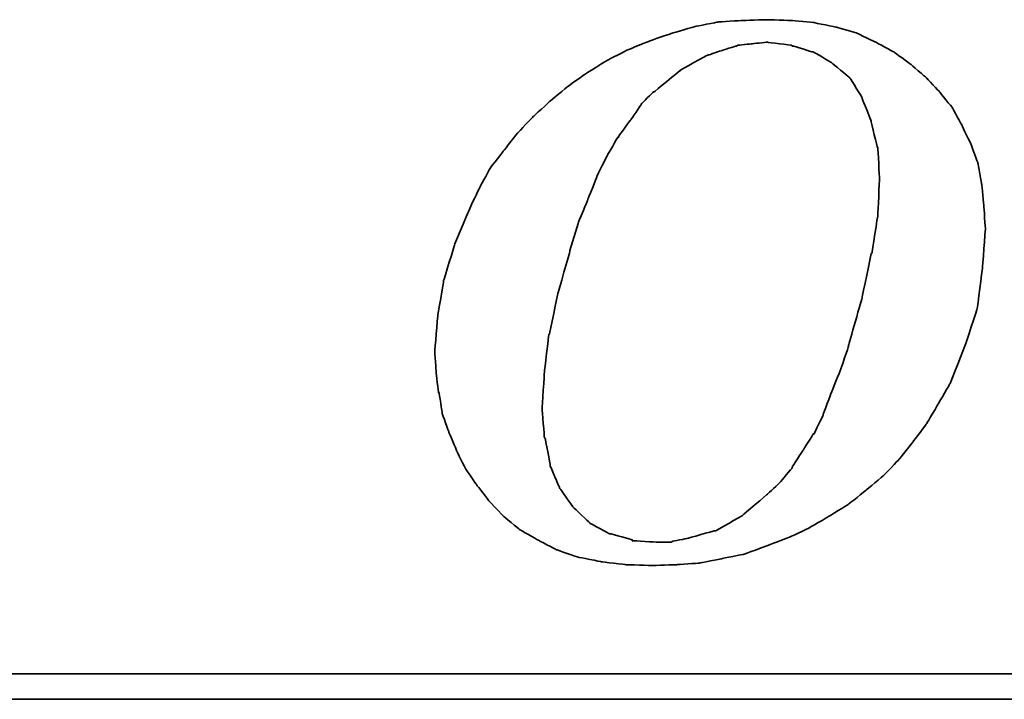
# Model space of a CAD drawing. Header units: millimetres. Extents: x 292 to 530, y -432 to -356.
# Tile 34 of 52: x 465.89 to 468.76, y -409.1 to -407.12. Entities that reach past the tile are written whole.
import ezdxf

# ---------------------------------------------------------------- set-up
doc = ezdxf.new("R2010")
doc.units = ezdxf.units.MM
doc.header["$LTSCALE"] = 0.1
doc.layers.add('DIM', color=4, linetype='CONTINUOUS')
doc.layers.add('layer 1', color=7, linetype='CONTINUOUS')

# ---------------------------------------------------------------- blocks, each defined once
blk = doc.blocks.new('TBI MOTION logo(完整正式版)')
at = {"layer": 'layer 1', "color": 22, "lineweight": 35}
for points, knots in [([(-11.34375, -6.98375), (-11.34375, -6.98375), (-10.91375, -7.43875), (-10.91375, -7.43875), (-10.91375, -7.43875), (-10.91375, -7.43875), (-10.38625, -7.87125), (-10.38625, -7.87125), (-10.38625, -7.87125), (-10.38625, -7.87125), (-9.81125, -8.20375), (-9.81125, -8.20375), (-9.81125, -8.20375), (-9.81125, -8.20375), (-9.21125, -8.51875), (-9.21125, -8.51875), (-9.21125, -8.51875), (-9.21125, -8.51875), (-8.51625, -8.75875), (-8.51625, -8.75875), (-8.51625, -8.75875), (-8.51625, -8.75875), (-7.77125, -8.90375), (-7.77125, -8.90375), (-7.77125, -8.90375), (-7.77125, -8.90375), (-6.97875, -8.99875), (-6.97875, -8.99875), (-6.97875, -8.99875), (-6.97875, -8.99875), (-6.14125, -9.02375), (-6.14125, -9.02375), (-6.14125, -9.02375), (-6.14125, -9.02375), (-5.37125, -8.99875), (-5.37125, -8.99875), (-5.37125, -8.99875), (-5.37125, -8.99875), (-4.65375, -8.94875), (-4.65375, -8.94875), (-4.65375, -8.94875), (-4.65375, -8.94875), (-3.93375, -8.80625), (-3.93375, -8.80625), (-3.93375, -8.80625), (-3.93375, -8.80625), (-3.21375, -8.66375), (-3.21375, -8.66375), (-3.21375, -8.66375), (-3.21375, -8.66375), (-2.49375, -8.39875), (-2.49375, -8.39875), (-2.49375, -8.39875), (-2.49375, -8.39875), (-1.79875, -8.13375), (-1.79875, -8.13375), (-1.79875, -8.13375), (-1.79875, -8.13375), (-1.17375, -7.84375), (-1.17375, -7.84375), (-1.17375, -7.84375), (-1.17375, -7.84375), (-0.52375, -7.46375), (-0.52375, -7.46375), (-0.52375, -7.46375), (-0.52375, -7.46375), (0.10124, -7.07875), (0.10124, -7.07875), (0.10124, -7.07875), (0.10124, -7.07875), (0.67625, -6.62375), (0.67625, -6.62375), (0.67625, -6.62375), (0.67625, -6.62375), (1.24874, -6.14375), (1.24874, -6.14375), (1.24874, -6.14375), (1.24874, -6.14375), (1.72874, -5.64125), (1.72874, -5.64125), (1.72874, -5.64125), (1.72874, -5.64125), (2.18624, -5.06375), (2.18624, -5.06375), (2.18624, -5.06375), (2.18624, -5.06375), (2.61625, -4.48874), (2.61625, -4.48874), (2.61625, -4.48874), (2.61625, -4.48874), (3.00125, -3.83874), (3.00125, -3.83874), (3.00125, -3.83874), (3.00125, -3.83874), (3.36124, -3.21374), (3.36124, -3.21374), (3.36124, -3.21374), (3.36124, -3.21374), (3.84374, -1.99125), (3.84374, -1.99125), (3.84374, -1.99125), (3.84374, -1.99125), (4.22625, -0.81875), (4.22625, -0.81875), (4.22625, -0.81875), (4.22625, -0.81875), (4.39125, 0.45624), (4.39125, 0.45624), (4.39125, 0.45624), (4.39125, 0.45624), (4.48874, 1.70124), (4.48874, 1.70124), (4.48874, 1.70124), (4.48874, 1.70124), (4.43874, 2.44625), (4.43874, 2.44625), (4.43874, 2.44625), (4.43874, 2.44625), (4.36874, 3.14125), (4.36874, 3.14125), (4.36874, 3.14125), (4.36874, 3.14125), (4.25125, 3.81125), (4.25125, 3.81125), (4.25125, 3.81125), (4.25125, 3.81125), (4.03124, 4.41125), (4.03124, 4.41125), (4.03124, 4.41125), (4.03124, 4.41125), (3.74374, 5.01125), (3.74374, 5.01125), (3.74374, 5.01125), (3.74374, 5.01125), (3.43124, 5.58875), (3.43124, 5.58875), (3.43124, 5.58875), (3.43124, 5.58875), (3.02625, 6.09125), (3.02625, 6.09125), (3.02625, 6.09125), (3.02625, 6.09125), (2.59374, 6.54875), (2.59374, 6.54875), (2.59374, 6.54875), (2.59374, 6.54875), (2.09124, 6.98125), (2.09124, 6.98125), (2.09124, 6.98125), (2.09124, 6.98125), (1.56124, 7.36625), (1.56124, 7.36625), (1.56124, 7.36625), (1.56124, 7.36625), (0.98624, 7.67625), (0.98624, 7.67625), (0.98624, 7.67625), (0.98624, 7.67625), (0.38624, 7.96375), (0.38624, 7.96375), (0.38624, 7.96375), (0.38624, 7.96375), (-0.25875, 8.15625), (-0.25875, 8.15625), (-0.25875, 8.15625), (-0.25875, 8.15625), (-0.98125, 8.30125), (-0.98125, 8.30125), (-0.98125, 8.30125), (-0.98125, 8.30125), (-1.70124, 8.37125), (-1.70124, 8.37125), (-1.70124, 8.37125), (-1.70124, 8.37125), (-2.49375, 8.39624), (-2.49375, 8.39624), (-2.49375, 8.39624), (-2.49375, 8.39624), (-3.28625, 8.37125), (-3.28625, 8.37125), (-3.28625, 8.37125), (-3.28625, 8.37125), (-4.05125, 8.32125), (-4.05125, 8.32125), (-4.05125, 8.32125), (-4.05125, 8.32125), (-4.77375, 8.18125), (-4.77375, 8.18125), (-4.77375, 8.18125), (-4.77375, 8.18125), (-5.51625, 7.96375), (-5.51625, 7.96375), (-5.51625, 7.96375), (-5.51625, 7.96375), (-6.21125, 7.72625), (-6.21125, 7.72625), (-6.21125, 7.72625), (-6.21125, 7.72625), (-6.92875, 7.43625), (-6.92875, 7.43625), (-6.92875, 7.43625), (-6.92875, 7.43625), (-7.57875, 7.10125), (-7.57875, 7.10125), (-7.57875, 7.10125), (-7.57875, 7.10125), (-8.24875, 6.69125), (-8.24875, 6.69125), (-8.24875, 6.69125), (-8.24875, 6.69125), (-8.84875, 6.26125), (-8.84875, 6.26125), (-8.84875, 6.26125), (-8.84875, 6.26125), (-9.42625, 5.78125), (-9.42625, 5.78125), (-9.42625, 5.78125), (-9.42625, 5.78125), (-9.95375, 5.30125), (-9.95375, 5.30125), (-9.95375, 5.30125), (-9.95375, 5.30125), (-10.43375, 4.79624), (-10.43375, 4.79624), (-10.43375, 4.79624), (-10.43375, 4.79624), (-10.88875, 4.22125), (-10.88875, 4.22125), (-10.88875, 4.22125), (-10.88875, 4.22125), (-11.29875, 3.69375), (-11.29875, 3.69375), (-11.29875, 3.69375), (-11.29875, 3.69375), (-11.63375, 3.09125), (-11.63375, 3.09125), (-11.63375, 3.09125), (-11.63375, 3.09125), (-11.91875, 2.49625), (-11.91875, 2.49625), (-11.91875, 2.49625), (-11.91875, 2.49625), (-12.44875, 1.24625), (-12.44875, 1.24625), (-12.44875, 1.24625), (-12.44875, 1.24625), (-12.80875, 0.06874), (-12.80875, 0.06874), (-12.80875, 0.06874), (-12.80875, 0.06874), (-12.99875, -1.07875), (-12.99875, -1.07875), (-12.99875, -1.07875), (-12.99875, -1.07875), (-13.09375, -2.18375), (-13.09375, -2.18375), (-13.09375, -2.18375), (-13.09375, -2.18375), (-13.04875, -2.85375), (-13.04875, -2.85375), (-13.04875, -2.85375), (-13.04875, -2.85375), (-12.97375, -3.50375), (-12.97375, -3.50375), (-12.97375, -3.50375), (-12.97375, -3.50375), (-12.95375, -3.50375), (-12.95375, -3.50375), (-12.95375, -3.50375), (-12.95375, -3.50375), (-12.85375, -4.17375), (-12.85375, -4.17375), (-12.85375, -4.17375), (-12.85375, -4.17375), (-12.63875, -4.77624), (-12.63875, -4.77624), (-12.63875, -4.77624), (-12.63875, -4.77624), (-12.39875, -5.35125), (-12.39875, -5.35125), (-12.39875, -5.35125), (-12.39875, -5.35125), (-12.11375, -5.92875), (-12.11375, -5.92875), (-12.11375, -5.92875), (-12.11375, -5.92875), (-11.75375, -6.45375), (-11.75375, -6.45375), (-11.75375, -6.45375), (-11.75375, -6.45375), (-11.34375, -6.98375), (-11.34375, -6.98375)], [0, 0, 0, 0, 0.01369863, 0.01369863, 0.01369863, 0.01369864, 0.02739726, 0.02739726, 0.02739726, 0.02739727, 0.04109589, 0.04109589, 0.04109589, 0.0410959, 0.05479452, 0.05479452, 0.05479452, 0.05479453, 0.06849315, 0.06849315, 0.06849315, 0.06849316, 0.08219178, 0.08219178, 0.08219178, 0.08219179, 0.09589041, 0.09589041, 0.09589041, 0.09589042, 0.10958904, 0.10958904, 0.10958904, 0.10958905, 0.12328767, 0.12328767, 0.12328767, 0.12328768, 0.1369863, 0.1369863, 0.1369863, 0.13698631, 0.15068493, 0.15068493, 0.15068493, 0.15068494, 0.16438356, 0.16438356, 0.16438356, 0.16438357, 0.17808219, 0.17808219, 0.17808219, 0.1780822, 0.19178082, 0.19178082, 0.19178082, 0.19178083, 0.20547945, 0.20547945, 0.20547945, 0.20547946, 0.21917808, 0.21917808, 0.21917808, 0.21917809, 0.23287671, 0.23287671, 0.23287671, 0.23287672, 0.24657534, 0.24657534, 0.24657534, 0.24657535, 0.26027397, 0.26027397, 0.26027397, 0.26027398, 0.2739726, 0.2739726, 0.2739726, 0.27397261, 0.28767123, 0.28767123, 0.28767123, 0.28767124, 0.30136986, 0.30136986, 0.30136986, 0.30136987, 0.31506849, 0.31506849, 0.31506849, 0.3150685, 0.32876712, 0.32876712, 0.32876712, 0.32876713, 0.34246575, 0.34246575, 0.34246575, 0.34246576, 0.35616438, 0.35616438, 0.35616438, 0.35616439, 0.36986301, 0.36986301, 0.36986301, 0.36986302, 0.38356164, 0.38356164, 0.38356164, 0.38356165, 0.39726027, 0.39726027, 0.39726027, 0.39726028, 0.4109589, 0.4109589, 0.4109589, 0.41095891, 0.42465753, 0.42465753, 0.42465753, 0.42465754, 0.43835616, 0.43835616, 0.43835616, 0.43835617, 0.45205479, 0.45205479, 0.45205479, 0.4520548, 0.46575342, 0.46575342, 0.46575342, 0.46575343, 0.47945205, 0.47945205, 0.47945205, 0.47945206, 0.49315068, 0.49315068, 0.49315068, 0.49315069, 0.50684932, 0.50684932, 0.50684932, 0.50684933, 0.52054795, 0.52054795, 0.52054795, 0.52054796, 0.53424658, 0.53424658, 0.53424658, 0.53424659, 0.54794521, 0.54794521, 0.54794521, 0.54794522, 0.56164384, 0.56164384, 0.56164384, 0.56164385, 0.57534247, 0.57534247, 0.57534247, 0.57534248, 0.5890411, 0.5890411, 0.5890411, 0.58904111, 0.60273973, 0.60273973, 0.60273973, 0.60273974, 0.61643836, 0.61643836, 0.61643836, 0.61643837, 0.63013699, 0.63013699, 0.63013699, 0.630137, 0.64383562, 0.64383562, 0.64383562, 0.64383563, 0.65753425, 0.65753425, 0.65753425, 0.65753426, 0.67123288, 0.67123288, 0.67123288, 0.67123289, 0.68493151, 0.68493151, 0.68493151, 0.68493152, 0.69863014, 0.69863014, 0.69863014, 0.69863015, 0.71232877, 0.71232877, 0.71232877, 0.71232878, 0.7260274, 0.7260274, 0.7260274, 0.72602741, 0.73972603, 0.73972603, 0.73972603, 0.73972604, 0.75342466, 0.75342466, 0.75342466, 0.75342467, 0.76712329, 0.76712329, 0.76712329, 0.7671233, 0.78082192, 0.78082192, 0.78082192, 0.78082193, 0.79452055, 0.79452055, 0.79452055, 0.79452056, 0.80821918, 0.80821918, 0.80821918, 0.80821919, 0.82191781, 0.82191781, 0.82191781, 0.82191782, 0.83561644, 0.83561644, 0.83561644, 0.83561645, 0.84931507, 0.84931507, 0.84931507, 0.84931508, 0.8630137, 0.8630137, 0.8630137, 0.86301371, 0.87671233, 0.87671233, 0.87671233, 0.87671234, 0.89041096, 0.89041096, 0.89041096, 0.89041097, 0.90410959, 0.90410959, 0.90410959, 0.9041096, 0.91780822, 0.91780822, 0.91780822, 0.91780823, 0.93150685, 0.93150685, 0.93150685, 0.93150686, 0.94520548, 0.94520548, 0.94520548, 0.94520549, 0.95890411, 0.95890411, 0.95890411, 0.95890412, 0.97260274, 0.97260274, 0.97260274, 0.97260275, 0.98630137, 0.98630137, 0.98630137, 0.98630138, 1, 1, 1, 1]), ([(-8.77875, 1.03124), (-8.77875, 1.03124), (-8.51625, 1.89625), (-8.51625, 1.89625), (-8.51625, 1.89625), (-8.51625, 1.89625), (-8.20375, 2.66375), (-8.20375, 2.66375), (-8.20375, 2.66375), (-8.20375, 2.66375), (-7.91625, 3.38125), (-7.91625, 3.38125), (-7.91625, 3.38125), (-7.91625, 3.38125), (-7.91625, 3.40624), (-7.91625, 3.40624), (-7.91625, 3.40624), (-7.91625, 3.40624), (-7.57875, 4.07624), (-7.57875, 4.07624), (-7.57875, 4.07624), (-7.57875, 4.07624), (-7.24375, 4.65125), (-7.24375, 4.65125), (-7.24375, 4.65125), (-7.24375, 4.65125), (-7.21875, 4.65125), (-7.21875, 4.65125), (-7.21875, 4.65125), (-7.21875, 4.65125), (-7.21875, 4.67624), (-7.21875, 4.67624), (-7.21875, 4.67624), (-7.21875, 4.67624), (-6.83625, 5.20375), (-6.83625, 5.20375), (-6.83625, 5.20375), (-6.83625, 5.20375), (-6.49875, 5.68625), (-6.49875, 5.68625), (-6.49875, 5.68625), (-6.49875, 5.68625), (-6.49875, 5.70625), (-6.49875, 5.70625), (-6.49875, 5.70625), (-6.49875, 5.70625), (-6.11625, 6.09125), (-6.11625, 6.09125), (-6.11625, 6.09125), (-6.11625, 6.09125), (-6.09125, 6.09125), (-6.09125, 6.09125), (-6.09125, 6.09125), (-6.09125, 6.09125), (-5.27375, 6.76625), (-5.27375, 6.76625), (-5.27375, 6.76625), (-5.27375, 6.76625), (-5.24875, 6.76625), (-5.24875, 6.76625), (-5.24875, 6.76625), (-5.24875, 6.76625), (-5.24875, 6.78625), (-5.24875, 6.78625), (-5.24875, 6.78625), (-5.24875, 6.78625), (-4.38875, 7.26624), (-4.38875, 7.26624), (-4.38875, 7.26624), (-4.38875, 7.26624), (-4.36125, 7.26624), (-4.36125, 7.26624), (-4.36125, 7.26624), (-4.36125, 7.26624), (-3.93375, 7.41125), (-3.93375, 7.41125), (-3.93375, 7.41125), (-3.93375, 7.41125), (-3.47375, 7.55625), (-3.47375, 7.55625), (-3.47375, 7.55625), (-3.47375, 7.55625), (-3.45375, 7.55625), (-3.45375, 7.55625), (-3.45375, 7.55625), (-3.45375, 7.55625), (-3.42875, 7.58124), (-3.42875, 7.58124), (-3.42875, 7.58124), (-3.42875, 7.58124), (-2.97375, 7.62625), (-2.97375, 7.62625), (-2.97375, 7.62625), (-2.97375, 7.62625), (-2.49375, 7.67625), (-2.49375, 7.67625), (-2.49375, 7.67625), (-2.49375, 7.67625), (-2.46875, 7.67625), (-2.46875, 7.67625), (-2.46875, 7.67625), (-2.46875, 7.67625), (-1.70124, 7.58124), (-1.70124, 7.58124), (-1.70124, 7.58124), (-1.70124, 7.58124), (-1.67875, 7.55625), (-1.67875, 7.55625), (-1.67875, 7.55625), (-1.67875, 7.55625), (-1.65375, 7.55625), (-1.65375, 7.55625), (-1.65375, 7.55625), (-1.65375, 7.55625), (-1.03125, 7.36625), (-1.03125, 7.36625), (-1.03125, 7.36625), (-1.03125, 7.36625), (-1.00625, 7.36625), (-1.00625, 7.36625), (-1.00625, 7.36625), (-1.00625, 7.36625), (-0.43124, 7.02624), (-0.43124, 7.02624), (-0.43124, 7.02624), (-0.43124, 7.02624), (-0.40625, 7.00624), (-0.40625, 7.00624), (-0.40625, 7.00624), (-0.40625, 7.00624), (0.12124, 6.57124), (0.12124, 6.57124), (0.12124, 6.57124), (0.12124, 6.57124), (0.14624, 6.54875), (0.14624, 6.54875), (0.14624, 6.54875), (0.14624, 6.54875), (0.17124, 6.52375), (0.17124, 6.52375), (0.17124, 6.52375), (0.17124, 6.52375), (0.55625, 5.89875), (0.55625, 5.89875), (0.55625, 5.89875), (0.55625, 5.89875), (0.55625, 5.87625), (0.55625, 5.87625), (0.55625, 5.87625), (0.55625, 5.87625), (0.84124, 5.15625), (0.84124, 5.15625), (0.84124, 5.15625), (0.84124, 5.15625), (0.84124, 5.13125), (0.84124, 5.13125), (0.84124, 5.13125), (0.84124, 5.13125), (1.03624, 4.31875), (1.03624, 4.31875), (1.03624, 4.31875), (1.03624, 4.31875), (1.05624, 4.31875), (1.05624, 4.31875), (1.05624, 4.31875), (1.05624, 4.31875), (1.05624, 4.29125), (1.05624, 4.29125), (1.05624, 4.29125), (1.05624, 4.29125), (1.10625, 3.33125), (1.10625, 3.33125), (1.10625, 3.33125), (1.10625, 3.33125), (1.10625, 3.30875), (1.10625, 3.30875), (1.10625, 3.30875), (1.10625, 3.30875), (1.05624, 2.20624), (1.05624, 2.20624), (1.05624, 2.20624), (1.05624, 2.20624), (1.05624, 2.18124), (1.05624, 2.18124), (1.05624, 2.18124), (1.05624, 2.18124), (0.86624, 0.93624), (0.86624, 0.93624), (0.86624, 0.93624), (0.86624, 0.93624), (0.84124, 0.93624), (0.84124, 0.93624), (0.84124, 0.93624), (0.84124, 0.93624), (0.55625, -0.45874), (0.55625, -0.45874), (0.55625, -0.45874), (0.55625, -0.45874), (0.12124, -1.99125), (0.12124, -1.99125), (0.12124, -1.99125), (0.12124, -1.99125), (0.12124, -2.01874), (0.12124, -2.01874), (0.12124, -2.01874), (0.12124, -2.01874), (-0.13874, -2.78375), (-0.13874, -2.78375), (-0.13874, -2.78375), (-0.13874, -2.78375), (-0.43124, -3.50375), (-0.43124, -3.50375), (-0.43124, -3.50375), (-0.43124, -3.50375), (-0.69375, -4.19875), (-0.69375, -4.19875), (-0.69375, -4.19875), (-0.69375, -4.19875), (-0.69375, -4.22375), (-0.69375, -4.22375), (-0.69375, -4.22375), (-0.69375, -4.22375), (-0.98125, -4.82374), (-0.98125, -4.82374), (-0.98125, -4.82374), (-0.98125, -4.82374), (-1.00625, -4.82374), (-1.00625, -4.82374), (-1.00625, -4.82374), (-1.00625, -4.82374), (-1.33875, -5.35125), (-1.33875, -5.35125), (-1.33875, -5.35125), (-1.33875, -5.35125), (-1.67875, -5.87875), (-1.67875, -5.87875), (-1.67875, -5.87875), (-1.67875, -5.87875), (-1.67875, -5.90375), (-1.67875, -5.90375), (-1.67875, -5.90375), (-1.67875, -5.90375), (-2.05875, -6.35875), (-2.05875, -6.35875), (-2.05875, -6.35875), (-2.05875, -6.35875), (-2.08375, -6.38375), (-2.08375, -6.38375), (-2.08375, -6.38375), (-2.08375, -6.38375), (-2.46875, -6.74375), (-2.46875, -6.74375), (-2.46875, -6.74375), (-2.46875, -6.74375), (-3.25875, -7.41625), (-3.25875, -7.41625), (-3.25875, -7.41625), (-3.25875, -7.41625), (-3.28625, -7.43875), (-3.28625, -7.43875), (-3.28625, -7.43875), (-3.28625, -7.43875), (-4.12375, -7.91875), (-4.12375, -7.91875), (-4.12375, -7.91875), (-4.12375, -7.91875), (-4.14875, -7.91875), (-4.14875, -7.91875), (-4.14875, -7.91875), (-4.14875, -7.91875), (-4.17125, -7.91875), (-4.17125, -7.91875), (-4.17125, -7.91875), (-4.17125, -7.91875), (-5.03375, -8.15875), (-5.03375, -8.15875), (-5.03375, -8.15875), (-5.03375, -8.15875), (-5.51625, -8.25625), (-5.51625, -8.25625), (-5.51625, -8.25625), (-5.51625, -8.25625), (-5.54125, -8.27875), (-5.54125, -8.27875), (-5.54125, -8.27875), (-5.54125, -8.27875), (-5.56375, -8.27875), (-5.56375, -8.27875), (-5.56375, -8.27875), (-5.56375, -8.27875), (-5.99625, -8.27875), (-5.99625, -8.27875), (-5.99625, -8.27875), (-5.99625, -8.27875), (-6.76375, -8.23125), (-6.76375, -8.23125), (-6.76375, -8.23125), (-6.76375, -8.23125), (-6.78875, -8.23125), (-6.78875, -8.23125), (-6.78875, -8.23125), (-6.78875, -8.23125), (-6.78875, -8.20375), (-6.78875, -8.20375), (-6.78875, -8.20375), (-6.78875, -8.20375), (-7.45875, -8.01375), (-7.45875, -8.01375), (-7.45875, -8.01375), (-7.45875, -8.01375), (-7.48375, -8.01375), (-7.48375, -8.01375), (-7.48375, -8.01375), (-7.48375, -8.01375), (-7.50875, -8.01375), (-7.50875, -8.01375), (-7.50875, -8.01375), (-7.50875, -8.01375), (-8.13125, -7.67875), (-8.13125, -7.67875), (-8.13125, -7.67875), (-8.13125, -7.67875), (-8.15625, -7.65375), (-8.15625, -7.65375), (-8.15625, -7.65375), (-8.15625, -7.65375), (-8.65875, -7.17375), (-8.65875, -7.17375), (-8.65875, -7.17375), (-8.65875, -7.17375), (-8.68375, -7.14875), (-8.68375, -7.14875), (-8.68375, -7.14875), (-8.68375, -7.14875), (-9.08875, -6.57375), (-9.08875, -6.57375), (-9.08875, -6.57375), (-9.08875, -6.57375), (-9.11375, -6.54875), (-9.11375, -6.54875), (-9.11375, -6.54875), (-9.11375, -6.54875), (-9.11375, -6.52875), (-9.11375, -6.52875), (-9.11375, -6.52875), (-9.11375, -6.52875), (-9.40375, -5.85375), (-9.40375, -5.85375), (-9.40375, -5.85375), (-9.40375, -5.85375), (-9.40375, -5.82875), (-9.40375, -5.82875), (-9.40375, -5.82875), (-9.40375, -5.82875), (-9.56875, -4.96875), (-9.56875, -4.96875), (-9.56875, -4.96875), (-9.56875, -4.96875), (-9.59375, -4.94375), (-9.59375, -4.94375), (-9.59375, -4.94375), (-9.59375, -4.94375), (-9.66375, -4.03375), (-9.66375, -4.03375), (-9.66375, -4.03375), (-9.66375, -4.03375), (-9.66375, -4.00875), (-9.66375, -4.00875), (-9.66375, -4.00875), (-9.66375, -4.00875), (-9.59375, -2.85375), (-9.59375, -2.85375), (-9.59375, -2.85375), (-9.59375, -2.85375), (-9.45125, -1.65875), (-9.45125, -1.65875), (-9.45125, -1.65875), (-9.45125, -1.65875), (-9.42625, -1.63375), (-9.42625, -1.63375), (-9.42625, -1.63375), (-9.42625, -1.63375), (-9.16125, -0.33875), (-9.16125, -0.33875), (-9.16125, -0.33875), (-9.16125, -0.33875), (-8.77875, 1.00624), (-8.77875, 1.00624), (-8.77875, 1.00624), (-8.77875, 1.00624), (-8.77875, 1.03124), (-8.77875, 1.03124)], [0, 0, 0, 0, 0.01020408, 0.01020408, 0.01020408, 0.01020409, 0.02040816, 0.02040816, 0.02040816, 0.02040817, 0.03061224, 0.03061224, 0.03061224, 0.03061225, 0.04081633, 0.04081633, 0.04081633, 0.04081634, 0.05102041, 0.05102041, 0.05102041, 0.05102042, 0.06122449, 0.06122449, 0.06122449, 0.0612245, 0.07142857, 0.07142857, 0.07142857, 0.07142858, 0.08163265, 0.08163265, 0.08163265, 0.08163266, 0.09183673, 0.09183673, 0.09183673, 0.09183674, 0.10204082, 0.10204082, 0.10204082, 0.10204083, 0.1122449, 0.1122449, 0.1122449, 0.11224491, 0.12244898, 0.12244898, 0.12244898, 0.12244899, 0.13265306, 0.13265306, 0.13265306, 0.13265307, 0.14285714, 0.14285714, 0.14285714, 0.14285715, 0.15306122, 0.15306122, 0.15306122, 0.15306123, 0.16326531, 0.16326531, 0.16326531, 0.16326532, 0.17346939, 0.17346939, 0.17346939, 0.1734694, 0.18367347, 0.18367347, 0.18367347, 0.18367348, 0.19387755, 0.19387755, 0.19387755, 0.19387756, 0.20408163, 0.20408163, 0.20408163, 0.20408164, 0.21428571, 0.21428571, 0.21428571, 0.21428572, 0.2244898, 0.2244898, 0.2244898, 0.22448981, 0.23469388, 0.23469388, 0.23469388, 0.23469389, 0.24489796, 0.24489796, 0.24489796, 0.24489797, 0.25510204, 0.25510204, 0.25510204, 0.25510205, 0.26530612, 0.26530612, 0.26530612, 0.26530613, 0.2755102, 0.2755102, 0.2755102, 0.27551021, 0.28571429, 0.28571429, 0.28571429, 0.2857143, 0.29591837, 0.29591837, 0.29591837, 0.29591838, 0.30612245, 0.30612245, 0.30612245, 0.30612246, 0.31632653, 0.31632653, 0.31632653, 0.31632654, 0.32653061, 0.32653061, 0.32653061, 0.32653062, 0.33673469, 0.33673469, 0.33673469, 0.3367347, 0.34693878, 0.34693878, 0.34693878, 0.34693879, 0.35714286, 0.35714286, 0.35714286, 0.35714287, 0.36734694, 0.36734694, 0.36734694, 0.36734695, 0.37755102, 0.37755102, 0.37755102, 0.37755103, 0.3877551, 0.3877551, 0.3877551, 0.38775511, 0.39795918, 0.39795918, 0.39795918, 0.39795919, 0.40816327, 0.40816327, 0.40816327, 0.40816328, 0.41836735, 0.41836735, 0.41836735, 0.41836736, 0.42857143, 0.42857143, 0.42857143, 0.42857144, 0.43877551, 0.43877551, 0.43877551, 0.43877552, 0.44897959, 0.44897959, 0.44897959, 0.4489796, 0.45918367, 0.45918367, 0.45918367, 0.45918368, 0.46938776, 0.46938776, 0.46938776, 0.46938777, 0.47959184, 0.47959184, 0.47959184, 0.47959185, 0.48979592, 0.48979592, 0.48979592, 0.48979593, 0.5, 0.5, 0.5, 0.50000001, 0.51020408, 0.51020408, 0.51020408, 0.51020409, 0.52040816, 0.52040816, 0.52040816, 0.52040817, 0.53061224, 0.53061224, 0.53061224, 0.53061225, 0.54081633, 0.54081633, 0.54081633, 0.54081634, 0.55102041, 0.55102041, 0.55102041, 0.55102042, 0.56122449, 0.56122449, 0.56122449, 0.5612245, 0.57142857, 0.57142857, 0.57142857, 0.57142858, 0.58163265, 0.58163265, 0.58163265, 0.58163266, 0.59183673, 0.59183673, 0.59183673, 0.59183674, 0.60204082, 0.60204082, 0.60204082, 0.60204083, 0.6122449, 0.6122449, 0.6122449, 0.61224491, 0.62244898, 0.62244898, 0.62244898, 0.62244899, 0.63265306, 0.63265306, 0.63265306, 0.63265307, 0.64285714, 0.64285714, 0.64285714, 0.64285715, 0.65306122, 0.65306122, 0.65306122, 0.65306123, 0.66326531, 0.66326531, 0.66326531, 0.66326532, 0.67346939, 0.67346939, 0.67346939, 0.6734694, 0.68367347, 0.68367347, 0.68367347, 0.68367348, 0.69387755, 0.69387755, 0.69387755, 0.69387756, 0.70408163, 0.70408163, 0.70408163, 0.70408164, 0.71428571, 0.71428571, 0.71428571, 0.71428572, 0.7244898, 0.7244898, 0.7244898, 0.72448981, 0.73469388, 0.73469388, 0.73469388, 0.73469389, 0.74489796, 0.74489796, 0.74489796, 0.74489797, 0.75510204, 0.75510204, 0.75510204, 0.75510205, 0.76530612, 0.76530612, 0.76530612, 0.76530613, 0.7755102, 0.7755102, 0.7755102, 0.77551021, 0.78571429, 0.78571429, 0.78571429, 0.7857143, 0.79591837, 0.79591837, 0.79591837, 0.79591838, 0.80612245, 0.80612245, 0.80612245, 0.80612246, 0.81632653, 0.81632653, 0.81632653, 0.81632654, 0.82653061, 0.82653061, 0.82653061, 0.82653062, 0.83673469, 0.83673469, 0.83673469, 0.8367347, 0.84693878, 0.84693878, 0.84693878, 0.84693879, 0.85714286, 0.85714286, 0.85714286, 0.85714287, 0.86734694, 0.86734694, 0.86734694, 0.86734695, 0.87755102, 0.87755102, 0.87755102, 0.87755103, 0.8877551, 0.8877551, 0.8877551, 0.88775511, 0.89795918, 0.89795918, 0.89795918, 0.89795919, 0.90816327, 0.90816327, 0.90816327, 0.90816328, 0.91836735, 0.91836735, 0.91836735, 0.91836736, 0.92857143, 0.92857143, 0.92857143, 0.92857144, 0.93877551, 0.93877551, 0.93877551, 0.93877552, 0.94897959, 0.94897959, 0.94897959, 0.9489796, 0.95918367, 0.95918367, 0.95918367, 0.95918368, 0.96938776, 0.96938776, 0.96938776, 0.96938777, 0.97959184, 0.97959184, 0.97959184, 0.97959185, 0.98979592, 0.98979592, 0.98979592, 0.98979593, 1, 1, 1, 1]), ([(75.90875, -9.47875), (75.90875, -9.47875), (75.90875, -12.28625), (75.90875, -12.28625), (75.90875, -12.28625), (75.90875, -12.28625), (75.90875, -12.47875), (75.90875, -12.47875), (75.90875, -12.47875), (75.90875, -12.47875), (75.71625, -12.47875), (75.71625, -12.47875), (75.71625, -12.47875), (75.71625, -12.47875), (-88.32875, -12.47875), (-88.32875, -12.47875), (-88.32875, -12.47875), (-88.32875, -12.47875), (-88.32875, -13.29375), (-88.32875, -13.29375), (-88.32875, -13.29375), (-88.32875, -13.29375), (82.89125, -13.29375), (82.89125, -13.29375), (82.89125, -13.29375), (82.89125, -13.29375), (75.90875, -9.47875), (75.90875, -9.47875)], [0, 0, 0, 0, 0.14285714, 0.14285714, 0.14285714, 0.14285715, 0.28571429, 0.28571429, 0.28571429, 0.2857143, 0.42857143, 0.42857143, 0.42857143, 0.42857144, 0.57142857, 0.57142857, 0.57142857, 0.57142858, 0.71428571, 0.71428571, 0.71428571, 0.71428572, 0.85714286, 0.85714286, 0.85714286, 0.85714287, 1, 1, 1, 1])]:
    blk.add_open_spline(points, degree=3, knots=knots, dxfattribs=at)

msp = doc.modelspace()

# ---------------------------------------------------------------- block references
at = {"layer": 'DIM', "color": 0, "xscale": 0.0912171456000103, "yscale": 0.0912171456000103, "zscale": 0.0912171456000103}
msp.add_blockref('TBI MOTION logo(完整正式版)', (468.2909, -407.8889), dxfattribs=at)

doc.saveas('drawing.dxf')
